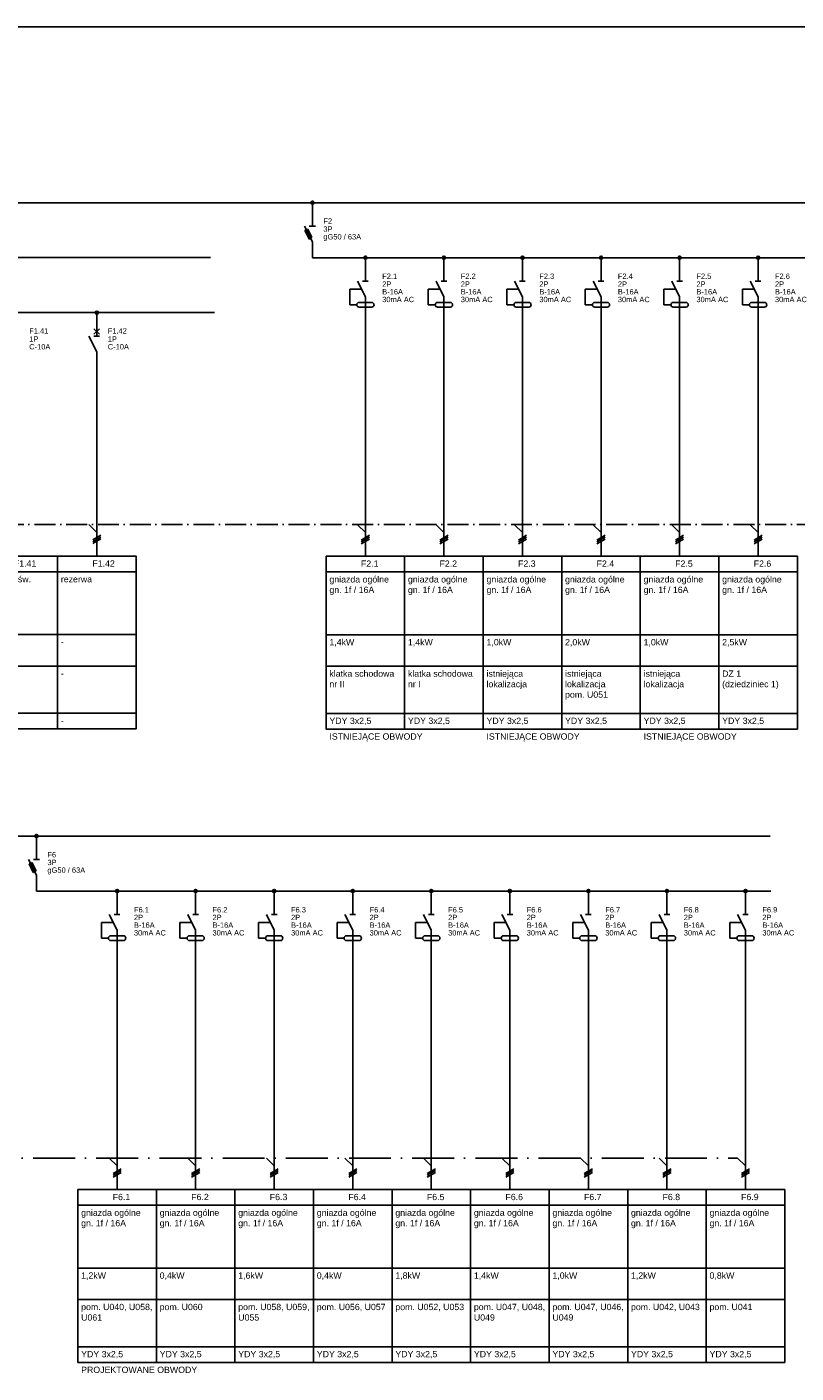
# Model space of a CAD drawing. Header units: centimetres. Extents: x -4250 to -484, y 169 to 6592.
# Tile 43 of 178: x -1605 to -1384, y 2405 to 2791. Entities that reach past the tile are written whole.
import ezdxf

# ---------------------------------------------------------------- set-up
doc = ezdxf.new("R2010")
doc.units = ezdxf.units.CM
doc.linetypes.add('ACAD_ISO10W100', pattern=[18, 12, -3, 0, -3])
doc.layers.add('1', color=7, linetype='Continuous')
doc.styles.add('ARIAL', font='arial.ttf')

msp = doc.modelspace()

# ---------------------------------------------------------------- linework, layer by layer
for p, q in [((-2707.9374, 2790.5794), (-1101.951, 2790.5794)), ((-1578.9289, 2457.5975), (-1578.9289, 2527.3565)), ((-1556.4289, 2457.5975), (-1556.4289, 2527.3565)), ((-1533.9289, 2457.5975), (-1533.9289, 2527.3565)), ((-1511.4289, 2457.5975), (-1511.4289, 2527.3565)), ((-1488.9289, 2457.5975), (-1488.9289, 2527.3565)), ((-1466.4289, 2457.5975), (-1466.4289, 2527.3565)), ((-1443.9289, 2457.5975), (-1443.9289, 2527.3565)), ((-1421.4289, 2457.5975), (-1421.4289, 2527.3565)), ((-1398.9289, 2457.5975), (-1398.9289, 2527.3565))]:
    msp.add_line(p, q)
at = {"linetype": 'ACAD_ISO10W100'}
msp.add_line((-2652.7821, 2466.6065), (-1401.1789, 2466.6065), dxfattribs=at)
at = {"linetype": 'ACAD_ISO10W100', "ltscale": 0.5}
msp.add_lwpolyline([(-2639.9929, 2648.0376), (-1110.951, 2648.0376)], dxfattribs=at)
at = {"color": 1}
for points in [[(-1618.4929, 2639.0286), (-1595.9929, 2639.0286), (-1595.9929, 2634.5286), (-1618.4929, 2634.5286), (-1618.4929, 2639.0286)], [(-1595.9929, 2639.0286), (-1573.4929, 2639.0286), (-1573.4929, 2634.5286), (-1595.9929, 2634.5286), (-1595.9929, 2639.0286)], [(-1618.4929, 2634.5286), (-1595.9929, 2634.5286), (-1595.9929, 2616.5286), (-1618.4929, 2616.5286), (-1618.4929, 2634.5286)], [(-1595.9929, 2634.5286), (-1573.4929, 2634.5286), (-1573.4929, 2616.5286), (-1595.9929, 2616.5286), (-1595.9929, 2634.5286)], [(-1618.4929, 2616.5286), (-1595.9929, 2616.5286), (-1595.9929, 2607.5286), (-1618.4929, 2607.5286), (-1618.4929, 2616.5286)], [(-1595.9929, 2616.5286), (-1573.4929, 2616.5286), (-1573.4929, 2607.5286), (-1595.9929, 2607.5286), (-1595.9929, 2616.5286)], [(-1618.4929, 2607.5286), (-1595.9929, 2607.5286), (-1595.9929, 2594.0286), (-1618.4929, 2594.0286), (-1618.4929, 2607.5286)], [(-1595.9929, 2607.5286), (-1573.4929, 2607.5286), (-1573.4929, 2594.0286), (-1595.9929, 2594.0286), (-1595.9929, 2607.5286)], [(-1618.4929, 2594.0286), (-1595.9929, 2594.0286), (-1595.9929, 2589.5286), (-1618.4929, 2589.5286), (-1618.4929, 2594.0286)], [(-1595.9929, 2594.0286), (-1573.4929, 2594.0286), (-1573.4929, 2589.5286), (-1595.9929, 2589.5286), (-1595.9929, 2594.0286)], [(-1590.1789, 2457.5975), (-1567.6789, 2457.5975), (-1567.6789, 2453.0975), (-1590.1789, 2453.0975), (-1590.1789, 2457.5975)], [(-1567.6789, 2457.5975), (-1545.1789, 2457.5975), (-1545.1789, 2453.0975), (-1567.6789, 2453.0975), (-1567.6789, 2457.5975)], [(-1545.1789, 2457.5975), (-1522.6789, 2457.5975), (-1522.6789, 2453.0975), (-1545.1789, 2453.0975), (-1545.1789, 2457.5975)], [(-1522.6789, 2457.5975), (-1500.1789, 2457.5975), (-1500.1789, 2453.0975), (-1522.6789, 2453.0975), (-1522.6789, 2457.5975)], [(-1500.1789, 2457.5975), (-1477.6789, 2457.5975), (-1477.6789, 2453.0975), (-1500.1789, 2453.0975), (-1500.1789, 2457.5975)], [(-1477.6789, 2457.5975), (-1455.1789, 2457.5975), (-1455.1789, 2453.0975), (-1477.6789, 2453.0975), (-1477.6789, 2457.5975)], [(-1455.1789, 2457.5975), (-1432.6789, 2457.5975), (-1432.6789, 2453.0975), (-1455.1789, 2453.0975), (-1455.1789, 2457.5975)], [(-1432.6789, 2457.5975), (-1410.1789, 2457.5975), (-1410.1789, 2453.0975), (-1432.6789, 2453.0975), (-1432.6789, 2457.5975)], [(-1410.1789, 2457.5975), (-1387.6789, 2457.5975), (-1387.6789, 2453.0975), (-1410.1789, 2453.0975), (-1410.1789, 2457.5975)], [(-1590.1789, 2453.0975), (-1567.6789, 2453.0975), (-1567.6789, 2435.0975), (-1590.1789, 2435.0975), (-1590.1789, 2453.0975)], [(-1567.6789, 2453.0975), (-1545.1789, 2453.0975), (-1545.1789, 2435.0975), (-1567.6789, 2435.0975), (-1567.6789, 2453.0975)], [(-1545.1789, 2453.0975), (-1522.6789, 2453.0975), (-1522.6789, 2435.0975), (-1545.1789, 2435.0975), (-1545.1789, 2453.0975)], [(-1522.6789, 2453.0975), (-1500.1789, 2453.0975), (-1500.1789, 2435.0975), (-1522.6789, 2435.0975), (-1522.6789, 2453.0975)], [(-1500.1789, 2453.0975), (-1477.6789, 2453.0975), (-1477.6789, 2435.0975), (-1500.1789, 2435.0975), (-1500.1789, 2453.0975)], [(-1477.6789, 2453.0975), (-1455.1789, 2453.0975), (-1455.1789, 2435.0975), (-1477.6789, 2435.0975), (-1477.6789, 2453.0975)], [(-1455.1789, 2453.0975), (-1432.6789, 2453.0975), (-1432.6789, 2435.0975), (-1455.1789, 2435.0975), (-1455.1789, 2453.0975)], [(-1432.6789, 2453.0975), (-1410.1789, 2453.0975), (-1410.1789, 2435.0975), (-1432.6789, 2435.0975), (-1432.6789, 2453.0975)], [(-1410.1789, 2453.0975), (-1387.6789, 2453.0975), (-1387.6789, 2435.0975), (-1410.1789, 2435.0975), (-1410.1789, 2453.0975)], [(-1590.1789, 2435.0975), (-1567.6789, 2435.0975), (-1567.6789, 2426.0975), (-1590.1789, 2426.0975), (-1590.1789, 2435.0975)], [(-1567.6789, 2435.0975), (-1545.1789, 2435.0975), (-1545.1789, 2426.0975), (-1567.6789, 2426.0975), (-1567.6789, 2435.0975)], [(-1545.1789, 2435.0975), (-1522.6789, 2435.0975), (-1522.6789, 2426.0975), (-1545.1789, 2426.0975), (-1545.1789, 2435.0975)], [(-1522.6789, 2435.0975), (-1500.1789, 2435.0975), (-1500.1789, 2426.0975), (-1522.6789, 2426.0975), (-1522.6789, 2435.0975)], [(-1500.1789, 2435.0975), (-1477.6789, 2435.0975), (-1477.6789, 2426.0975), (-1500.1789, 2426.0975), (-1500.1789, 2435.0975)], [(-1477.6789, 2435.0975), (-1455.1789, 2435.0975), (-1455.1789, 2426.0975), (-1477.6789, 2426.0975), (-1477.6789, 2435.0975)], [(-1455.1789, 2435.0975), (-1432.6789, 2435.0975), (-1432.6789, 2426.0975), (-1455.1789, 2426.0975), (-1455.1789, 2435.0975)], [(-1432.6789, 2435.0975), (-1410.1789, 2435.0975), (-1410.1789, 2426.0975), (-1432.6789, 2426.0975), (-1432.6789, 2435.0975)], [(-1410.1789, 2435.0975), (-1387.6789, 2435.0975), (-1387.6789, 2426.0975), (-1410.1789, 2426.0975), (-1410.1789, 2435.0975)], [(-1590.1789, 2426.0975), (-1567.6789, 2426.0975), (-1567.6789, 2412.5975), (-1590.1789, 2412.5975), (-1590.1789, 2426.0975)], [(-1567.6789, 2426.0975), (-1545.1789, 2426.0975), (-1545.1789, 2412.5975), (-1567.6789, 2412.5975), (-1567.6789, 2426.0975)], [(-1545.1789, 2426.0975), (-1522.6789, 2426.0975), (-1522.6789, 2412.5975), (-1545.1789, 2412.5975), (-1545.1789, 2426.0975)], [(-1522.6789, 2426.0975), (-1500.1789, 2426.0975), (-1500.1789, 2412.5975), (-1522.6789, 2412.5975), (-1522.6789, 2426.0975)], [(-1500.1789, 2426.0975), (-1477.6789, 2426.0975), (-1477.6789, 2412.5975), (-1500.1789, 2412.5975), (-1500.1789, 2426.0975)], [(-1477.6789, 2426.0975), (-1455.1789, 2426.0975), (-1455.1789, 2412.5975), (-1477.6789, 2412.5975), (-1477.6789, 2426.0975)], [(-1455.1789, 2426.0975), (-1432.6789, 2426.0975), (-1432.6789, 2412.5975), (-1455.1789, 2412.5975), (-1455.1789, 2426.0975)], [(-1432.6789, 2426.0975), (-1410.1789, 2426.0975), (-1410.1789, 2412.5975), (-1432.6789, 2412.5975), (-1432.6789, 2426.0975)], [(-1410.1789, 2426.0975), (-1387.6789, 2426.0975), (-1387.6789, 2412.5975), (-1410.1789, 2412.5975), (-1410.1789, 2426.0975)], [(-1590.1789, 2412.5975), (-1567.6789, 2412.5975), (-1567.6789, 2408.0975), (-1590.1789, 2408.0975), (-1590.1789, 2412.5975)], [(-1567.6789, 2412.5975), (-1545.1789, 2412.5975), (-1545.1789, 2408.0975), (-1567.6789, 2408.0975), (-1567.6789, 2412.5975)], [(-1545.1789, 2412.5975), (-1522.6789, 2412.5975), (-1522.6789, 2408.0975), (-1545.1789, 2408.0975), (-1545.1789, 2412.5975)], [(-1522.6789, 2412.5975), (-1500.1789, 2412.5975), (-1500.1789, 2408.0975), (-1522.6789, 2408.0975), (-1522.6789, 2412.5975)], [(-1500.1789, 2412.5975), (-1477.6789, 2412.5975), (-1477.6789, 2408.0975), (-1500.1789, 2408.0975), (-1500.1789, 2412.5975)], [(-1477.6789, 2412.5975), (-1455.1789, 2412.5975), (-1455.1789, 2408.0975), (-1477.6789, 2408.0975), (-1477.6789, 2412.5975)], [(-1455.1789, 2412.5975), (-1432.6789, 2412.5975), (-1432.6789, 2408.0975), (-1455.1789, 2408.0975), (-1455.1789, 2412.5975)], [(-1432.6789, 2412.5975), (-1410.1789, 2412.5975), (-1410.1789, 2408.0975), (-1432.6789, 2408.0975), (-1432.6789, 2412.5975)], [(-1410.1789, 2412.5975), (-1387.6789, 2412.5975), (-1387.6789, 2408.0975), (-1410.1789, 2408.0975), (-1410.1789, 2412.5975)]]:
    msp.add_lwpolyline(points, dxfattribs=at)
at = {"color": 4}
for points in [[(-1519.0628, 2638.9828), (-1496.5628, 2638.9828), (-1496.5628, 2634.4828), (-1519.0628, 2634.4828), (-1519.0628, 2638.9828)], [(-1496.5628, 2638.9828), (-1474.0628, 2638.9828), (-1474.0628, 2634.4828), (-1496.5628, 2634.4828), (-1496.5628, 2638.9828)], [(-1474.0628, 2638.9828), (-1451.5628, 2638.9828), (-1451.5628, 2634.4828), (-1474.0628, 2634.4828), (-1474.0628, 2638.9828)], [(-1451.5628, 2638.9828), (-1429.0628, 2638.9828), (-1429.0628, 2634.4828), (-1451.5628, 2634.4828), (-1451.5628, 2638.9828)], [(-1429.0628, 2638.9828), (-1406.5628, 2638.9828), (-1406.5628, 2634.4828), (-1429.0628, 2634.4828), (-1429.0628, 2638.9828)], [(-1406.5628, 2638.9828), (-1384.0628, 2638.9828), (-1384.0628, 2634.4828), (-1406.5628, 2634.4828), (-1406.5628, 2638.9828)], [(-1519.0628, 2634.4828), (-1496.5628, 2634.4828), (-1496.5628, 2616.4828), (-1519.0628, 2616.4828), (-1519.0628, 2634.4828)], [(-1496.5628, 2634.4828), (-1474.0628, 2634.4828), (-1474.0628, 2616.4828), (-1496.5628, 2616.4828), (-1496.5628, 2634.4828)], [(-1474.0628, 2634.4828), (-1451.5628, 2634.4828), (-1451.5628, 2616.4828), (-1474.0628, 2616.4828), (-1474.0628, 2634.4828)], [(-1451.5628, 2634.4828), (-1429.0628, 2634.4828), (-1429.0628, 2616.4828), (-1451.5628, 2616.4828), (-1451.5628, 2634.4828)], [(-1429.0628, 2634.4828), (-1406.5628, 2634.4828), (-1406.5628, 2616.4828), (-1429.0628, 2616.4828), (-1429.0628, 2634.4828)], [(-1406.5628, 2634.4828), (-1384.0628, 2634.4828), (-1384.0628, 2616.4828), (-1406.5628, 2616.4828), (-1406.5628, 2634.4828)], [(-1519.0628, 2616.4828), (-1496.5628, 2616.4828), (-1496.5628, 2607.4828), (-1519.0628, 2607.4828), (-1519.0628, 2616.4828)], [(-1496.5628, 2616.4828), (-1474.0628, 2616.4828), (-1474.0628, 2607.4828), (-1496.5628, 2607.4828), (-1496.5628, 2616.4828)], [(-1474.0628, 2616.4828), (-1451.5628, 2616.4828), (-1451.5628, 2607.4828), (-1474.0628, 2607.4828), (-1474.0628, 2616.4828)], [(-1451.5628, 2616.4828), (-1429.0628, 2616.4828), (-1429.0628, 2607.4828), (-1451.5628, 2607.4828), (-1451.5628, 2616.4828)], [(-1429.0628, 2616.4828), (-1406.5628, 2616.4828), (-1406.5628, 2607.4828), (-1429.0628, 2607.4828), (-1429.0628, 2616.4828)], [(-1406.5628, 2616.4828), (-1384.0628, 2616.4828), (-1384.0628, 2607.4828), (-1406.5628, 2607.4828), (-1406.5628, 2616.4828)], [(-1519.0628, 2607.4828), (-1496.5628, 2607.4828), (-1496.5628, 2593.9828), (-1519.0628, 2593.9828), (-1519.0628, 2607.4828)], [(-1496.5628, 2607.4828), (-1474.0628, 2607.4828), (-1474.0628, 2593.9828), (-1496.5628, 2593.9828), (-1496.5628, 2607.4828)], [(-1474.0628, 2607.4828), (-1451.5628, 2607.4828), (-1451.5628, 2593.9828), (-1474.0628, 2593.9828), (-1474.0628, 2607.4828)], [(-1451.5628, 2607.4828), (-1429.0628, 2607.4828), (-1429.0628, 2593.9828), (-1451.5628, 2593.9828), (-1451.5628, 2607.4828)], [(-1429.0628, 2607.4828), (-1406.5628, 2607.4828), (-1406.5628, 2593.9828), (-1429.0628, 2593.9828), (-1429.0628, 2607.4828)], [(-1406.5628, 2607.4828), (-1384.0628, 2607.4828), (-1384.0628, 2593.9828), (-1406.5628, 2593.9828), (-1406.5628, 2607.4828)], [(-1519.0628, 2593.9828), (-1496.5628, 2593.9828), (-1496.5628, 2589.4828), (-1519.0628, 2589.4828), (-1519.0628, 2593.9828)], [(-1496.5628, 2593.9828), (-1474.0628, 2593.9828), (-1474.0628, 2589.4828), (-1496.5628, 2589.4828), (-1496.5628, 2593.9828)], [(-1474.0628, 2593.9828), (-1451.5628, 2593.9828), (-1451.5628, 2589.4828), (-1474.0628, 2589.4828), (-1474.0628, 2593.9828)], [(-1451.5628, 2593.9828), (-1429.0628, 2593.9828), (-1429.0628, 2589.4828), (-1451.5628, 2589.4828), (-1451.5628, 2593.9828)], [(-1429.0628, 2593.9828), (-1406.5628, 2593.9828), (-1406.5628, 2589.4828), (-1429.0628, 2589.4828), (-1429.0628, 2593.9828)], [(-1406.5628, 2593.9828), (-1384.0628, 2593.9828), (-1384.0628, 2589.4828), (-1406.5628, 2589.4828), (-1406.5628, 2593.9828)]]:
    msp.add_lwpolyline(points, dxfattribs=at)
at = {"layer": '1'}
for p, q in [((-2642.2429, 2740.2418), (-1110.951, 2740.2418)), ((-2581.688, 2724.5376), (-1552.218, 2724.5376)), ((-1522.9874, 2724.4918), (-1192.1003, 2724.4918)), ((-1674.7429, 2708.751), (-1550.9894, 2708.751)), ((-1507.8128, 2708.7418), (-1507.8128, 2638.9828)), ((-1485.3128, 2708.7418), (-1485.3128, 2638.9828)), ((-1462.8128, 2708.7418), (-1462.8128, 2638.9828)), ((-1440.3128, 2708.7418), (-1440.3128, 2638.9828)), ((-1417.8128, 2708.7418), (-1417.8128, 2638.9828)), ((-1395.3128, 2708.7418), (-1395.3128, 2638.9828)), ((-1584.7429, 2693.0003), (-1584.7429, 2639.0286)), ((-1586.9929, 2648.0376), (-1584.7429, 2645.7876)), ((-1585.9129, 2643.6726), (-1583.5729, 2645.0226)), ((-1510.0628, 2647.9918), (-1507.8128, 2645.7418)), ((-1508.9828, 2643.6268), (-1506.6428, 2644.9768)), ((-1487.5628, 2647.9918), (-1485.3128, 2645.7418)), ((-1486.4828, 2643.6268), (-1484.1428, 2644.9768)), ((-1465.0628, 2647.9918), (-1462.8128, 2645.7418)), ((-1463.9828, 2643.6268), (-1461.6428, 2644.9768)), ((-1442.5628, 2647.9918), (-1440.3128, 2645.7418)), ((-1441.4828, 2643.6268), (-1439.1428, 2644.9768)), ((-1420.0628, 2647.9918), (-1417.8128, 2645.7418)), ((-1418.9828, 2643.6268), (-1416.6428, 2644.9768)), ((-1397.5628, 2647.9918), (-1395.3128, 2645.7418)), ((-1396.4828, 2643.6268), (-1394.1428, 2644.9768)), ((-1585.9129, 2643.1326), (-1583.5729, 2644.4826)), ((-1585.9129, 2642.5926), (-1583.5729, 2643.9426)), ((-1508.9828, 2643.0868), (-1506.6428, 2644.4368)), ((-1508.9828, 2642.5468), (-1506.6428, 2643.8968)), ((-1486.4828, 2643.0868), (-1484.1428, 2644.4368)), ((-1486.4828, 2642.5468), (-1484.1428, 2643.8968)), ((-1463.9828, 2643.0868), (-1461.6428, 2644.4368)), ((-1463.9828, 2642.5468), (-1461.6428, 2643.8968)), ((-1441.4828, 2643.0868), (-1439.1428, 2644.4368)), ((-1441.4828, 2642.5468), (-1439.1428, 2643.8968)), ((-1418.9828, 2643.0868), (-1416.6428, 2644.4368)), ((-1418.9828, 2642.5468), (-1416.6428, 2643.8968)), ((-1396.4828, 2643.0868), (-1394.1428, 2644.4368)), ((-1396.4828, 2642.5468), (-1394.1428, 2643.8968)), ((-2652.7799, 2558.8557), (-1391.828, 2558.8557)), ((-1602.0257, 2543.1065), (-1391.6432, 2543.1065)), ((-1581.1789, 2466.6065), (-1578.9289, 2464.3565)), ((-1580.0989, 2462.2415), (-1577.7589, 2463.5915)), ((-1558.6789, 2466.6065), (-1556.4289, 2464.3565)), ((-1557.5989, 2462.2415), (-1555.2589, 2463.5915)), ((-1536.1789, 2466.6065), (-1533.9289, 2464.3565)), ((-1535.0989, 2462.2415), (-1532.7589, 2463.5915)), ((-1513.6789, 2466.6065), (-1511.4289, 2464.3565)), ((-1512.5989, 2462.2415), (-1510.2589, 2463.5915)), ((-1491.1789, 2466.6065), (-1488.9289, 2464.3565)), ((-1490.0989, 2462.2415), (-1487.7589, 2463.5915)), ((-1468.6789, 2466.6065), (-1466.4289, 2464.3565)), ((-1467.5989, 2462.2415), (-1465.2589, 2463.5915)), ((-1446.1789, 2466.6065), (-1443.9289, 2464.3565)), ((-1445.0989, 2462.2415), (-1442.7589, 2463.5915)), ((-1423.6789, 2466.6065), (-1421.4289, 2464.3565)), ((-1422.5989, 2462.2415), (-1420.2589, 2463.5915)), ((-1401.1789, 2466.6065), (-1398.9289, 2464.3565)), ((-1400.0989, 2462.2415), (-1397.7589, 2463.5915)), ((-1580.0989, 2461.7015), (-1577.7589, 2463.0515)), ((-1580.0989, 2461.1615), (-1577.7589, 2462.5115)), ((-1557.5989, 2461.7015), (-1555.2589, 2463.0515)), ((-1557.5989, 2461.1615), (-1555.2589, 2462.5115)), ((-1535.0989, 2461.7015), (-1532.7589, 2463.0515)), ((-1535.0989, 2461.1615), (-1532.7589, 2462.5115)), ((-1512.5989, 2461.7015), (-1510.2589, 2463.0515)), ((-1512.5989, 2461.1615), (-1510.2589, 2462.5115)), ((-1490.0989, 2461.7015), (-1487.7589, 2463.0515)), ((-1490.0989, 2461.1615), (-1487.7589, 2462.5115)), ((-1467.5989, 2461.7015), (-1465.2589, 2463.0515)), ((-1467.5989, 2461.1615), (-1465.2589, 2462.5115)), ((-1445.0989, 2461.7015), (-1442.7589, 2463.0515)), ((-1445.0989, 2461.1615), (-1442.7589, 2462.5115)), ((-1422.5989, 2461.7015), (-1420.2589, 2463.0515)), ((-1422.5989, 2461.1615), (-1420.2589, 2462.5115)), ((-1400.0989, 2461.7015), (-1397.7589, 2463.0515)), ((-1400.0989, 2461.1615), (-1397.7589, 2462.5115))]:
    msp.add_line(p, q, dxfattribs=at)
at = {"layer": '1', "color": 1}
for p, q in [((-1522.9874, 2740.2418), (-1522.9874, 2737.9468)), ((-1522.9874, 2737.9918), (-1522.9874, 2733.4918)), ((-1522.9874, 2728.9918), (-1525.2374, 2733.4918)), ((-1522.0874, 2733.4918), (-1523.8874, 2733.4918)), ((-1525.1114, 2732.2408), (-1524.3104, 2732.6458)), ((-1523.9054, 2729.8288), (-1525.1114, 2732.2408)), ((-1523.1044, 2730.2338), (-1524.3104, 2732.6458)), ((-1523.9054, 2729.8288), (-1523.1044, 2730.2338)), ((-1522.9874, 2728.9918), (-1522.9874, 2724.4918)), ((-1602.0257, 2558.8557), (-1602.0257, 2556.5607)), ((-1602.0257, 2556.6057), (-1602.0257, 2552.1057)), ((-1602.0257, 2547.6057), (-1604.2757, 2552.1057)), ((-1604.1497, 2550.8547), (-1603.3487, 2551.2597)), ((-1602.9437, 2548.4427), (-1604.1497, 2550.8547)), ((-1602.1427, 2548.8477), (-1603.3487, 2551.2597)), ((-1602.9437, 2548.4427), (-1602.1427, 2548.8477)), ((-1601.1257, 2552.1057), (-1602.9257, 2552.1057)), ((-1602.0257, 2547.6057), (-1602.0257, 2543.1065))]:
    msp.add_line(p, q, dxfattribs=at)
at = {"layer": '1', "color": 3}
for p, q in [((-1507.8128, 2724.4918), (-1507.8128, 2722.1968)), ((-1507.8128, 2724.4918), (-1507.8128, 2722.1968)), ((-1507.8128, 2722.2418), (-1507.8128, 2717.7418)), ((-1485.3128, 2724.4918), (-1485.3128, 2722.1968)), ((-1485.3128, 2724.4918), (-1485.3128, 2722.1968)), ((-1485.3128, 2722.2418), (-1485.3128, 2717.7418)), ((-1462.8128, 2724.4918), (-1462.8128, 2722.1968)), ((-1462.8128, 2724.4918), (-1462.8128, 2722.1968)), ((-1462.8128, 2722.2418), (-1462.8128, 2717.7418)), ((-1440.3128, 2724.4918), (-1440.3128, 2722.1968)), ((-1440.3128, 2724.4918), (-1440.3128, 2722.1968)), ((-1440.3128, 2722.2418), (-1440.3128, 2717.7418)), ((-1417.8128, 2724.4918), (-1417.8128, 2722.1968)), ((-1417.8128, 2724.4918), (-1417.8128, 2722.1968)), ((-1417.8128, 2722.2418), (-1417.8128, 2717.7418)), ((-1395.3128, 2724.4918), (-1395.3128, 2722.1968)), ((-1395.3128, 2724.4918), (-1395.3128, 2722.1968)), ((-1395.3128, 2722.2418), (-1395.3128, 2717.7418)), ((-1508.9378, 2715.4918), (-1512.3128, 2715.4918)), ((-1512.3128, 2715.4918), (-1512.3128, 2710.9918)), ((-1507.8128, 2713.2418), (-1510.0628, 2717.7418)), ((-1508.6228, 2717.7418), (-1507.0028, 2717.7418)), ((-1489.8128, 2715.4918), (-1489.8128, 2710.9918)), ((-1486.4378, 2715.4918), (-1489.8128, 2715.4918)), ((-1485.3128, 2713.2418), (-1487.5628, 2717.7418)), ((-1486.1228, 2717.7418), (-1484.5028, 2717.7418)), ((-1467.3128, 2715.4918), (-1467.3128, 2710.9918)), ((-1463.9378, 2715.4918), (-1467.3128, 2715.4918)), ((-1462.8128, 2713.2418), (-1465.0628, 2717.7418)), ((-1463.6228, 2717.7418), (-1462.0028, 2717.7418)), ((-1441.4378, 2715.4918), (-1444.8128, 2715.4918)), ((-1444.8128, 2715.4918), (-1444.8128, 2710.9918)), ((-1440.3128, 2713.2418), (-1442.5628, 2717.7418)), ((-1441.1228, 2717.7418), (-1439.5028, 2717.7418)), ((-1418.9378, 2715.4918), (-1422.3128, 2715.4918)), ((-1422.3128, 2715.4918), (-1422.3128, 2710.9918)), ((-1417.8128, 2713.2418), (-1420.0628, 2717.7418)), ((-1418.6228, 2717.7418), (-1417.0028, 2717.7418)), ((-1399.8128, 2715.4918), (-1399.8128, 2710.9918)), ((-1396.4378, 2715.4918), (-1399.8128, 2715.4918)), ((-1395.3128, 2713.2418), (-1397.5628, 2717.7418)), ((-1396.1228, 2717.7418), (-1394.5028, 2717.7418)), ((-1512.3128, 2710.9918), (-1510.2878, 2710.9918)), ((-1506.0128, 2711.6668), (-1509.6128, 2711.6668)), ((-1509.6128, 2710.3168), (-1506.0128, 2710.3168)), ((-1507.8128, 2713.2418), (-1507.8128, 2708.7418)), ((-1489.8128, 2710.9918), (-1487.7878, 2710.9918)), ((-1483.5128, 2711.6668), (-1487.1128, 2711.6668)), ((-1487.1128, 2710.3168), (-1483.5128, 2710.3168)), ((-1485.3128, 2713.2418), (-1485.3128, 2708.7418)), ((-1467.3128, 2710.9918), (-1465.2878, 2710.9918)), ((-1461.0128, 2711.6668), (-1464.6128, 2711.6668)), ((-1464.6128, 2710.3168), (-1461.0128, 2710.3168)), ((-1462.8128, 2713.2418), (-1462.8128, 2708.7418)), ((-1444.8128, 2710.9918), (-1442.7878, 2710.9918)), ((-1438.5128, 2711.6668), (-1442.1128, 2711.6668)), ((-1442.1128, 2710.3168), (-1438.5128, 2710.3168)), ((-1440.3128, 2713.2418), (-1440.3128, 2708.7418)), ((-1422.3128, 2710.9918), (-1420.2878, 2710.9918)), ((-1416.0128, 2711.6668), (-1419.6128, 2711.6668)), ((-1419.6128, 2710.3168), (-1416.0128, 2710.3168)), ((-1417.8128, 2713.2418), (-1417.8128, 2708.7418)), ((-1399.8128, 2710.9918), (-1397.7878, 2710.9918)), ((-1393.5128, 2711.6668), (-1397.1128, 2711.6668)), ((-1397.1128, 2710.3168), (-1393.5128, 2710.3168)), ((-1395.3128, 2713.2418), (-1395.3128, 2708.7418)), ((-1584.7429, 2708.7503), (-1584.7429, 2706.4553)), ((-1584.7429, 2706.5003), (-1584.7429, 2702.0003)), ((-1583.9329, 2702.5403), (-1585.5529, 2704.1603)), ((-1585.5529, 2702.5403), (-1583.9329, 2704.1603)), ((-1584.7429, 2697.5003), (-1586.9929, 2702.0003)), ((-1583.9329, 2702.0003), (-1585.5529, 2702.0003)), ((-1584.7429, 2697.5003), (-1584.7429, 2693.0003)), ((-1578.9289, 2543.1065), (-1578.9289, 2540.8115)), ((-1578.9289, 2543.1065), (-1578.9289, 2540.8115)), ((-1578.9289, 2540.8565), (-1578.9289, 2536.3565)), ((-1556.4289, 2543.1065), (-1556.4289, 2540.8115)), ((-1556.4289, 2543.1065), (-1556.4289, 2540.8115)), ((-1556.4289, 2540.8565), (-1556.4289, 2536.3565)), ((-1533.9289, 2543.1065), (-1533.9289, 2540.8115)), ((-1533.9289, 2543.1065), (-1533.9289, 2540.8115)), ((-1533.9289, 2540.8565), (-1533.9289, 2536.3565)), ((-1511.4289, 2543.1065), (-1511.4289, 2540.8115)), ((-1511.4289, 2543.1065), (-1511.4289, 2540.8115)), ((-1511.4289, 2540.8565), (-1511.4289, 2536.3565)), ((-1488.9289, 2543.1065), (-1488.9289, 2540.8115)), ((-1488.9289, 2543.1065), (-1488.9289, 2540.8115)), ((-1488.9289, 2540.8565), (-1488.9289, 2536.3565)), ((-1466.4289, 2543.1065), (-1466.4289, 2540.8115)), ((-1466.4289, 2543.1065), (-1466.4289, 2540.8115)), ((-1466.4289, 2540.8565), (-1466.4289, 2536.3565)), ((-1443.9289, 2543.1065), (-1443.9289, 2540.8115)), ((-1443.9289, 2543.1065), (-1443.9289, 2540.8115)), ((-1443.9289, 2540.8565), (-1443.9289, 2536.3565)), ((-1421.4289, 2543.1065), (-1421.4289, 2540.8115)), ((-1421.4289, 2543.1065), (-1421.4289, 2540.8115)), ((-1421.4289, 2540.8565), (-1421.4289, 2536.3565)), ((-1398.9289, 2543.1065), (-1398.9289, 2540.8115)), ((-1398.9289, 2543.1065), (-1398.9289, 2540.8115)), ((-1398.9289, 2540.8565), (-1398.9289, 2536.3565)), ((-1580.0539, 2534.1065), (-1583.4289, 2534.1065)), ((-1583.4289, 2534.1065), (-1583.4289, 2529.6065)), ((-1578.9289, 2531.8565), (-1581.1789, 2536.3565)), ((-1579.7389, 2536.3565), (-1578.1189, 2536.3565)), ((-1557.5539, 2534.1065), (-1560.9289, 2534.1065)), ((-1560.9289, 2534.1065), (-1560.9289, 2529.6065)), ((-1556.4289, 2531.8565), (-1558.6789, 2536.3565)), ((-1557.2389, 2536.3565), (-1555.6189, 2536.3565)), ((-1538.4289, 2534.1065), (-1538.4289, 2529.6065)), ((-1535.0539, 2534.1065), (-1538.4289, 2534.1065)), ((-1533.9289, 2531.8565), (-1536.1789, 2536.3565)), ((-1534.7389, 2536.3565), (-1533.1189, 2536.3565)), ((-1512.5539, 2534.1065), (-1515.9289, 2534.1065)), ((-1515.9289, 2534.1065), (-1515.9289, 2529.6065)), ((-1511.4289, 2531.8565), (-1513.6789, 2536.3565)), ((-1512.2389, 2536.3565), (-1510.6189, 2536.3565)), ((-1493.4289, 2534.1065), (-1493.4289, 2529.6065)), ((-1490.0539, 2534.1065), (-1493.4289, 2534.1065)), ((-1488.9289, 2531.8565), (-1491.1789, 2536.3565)), ((-1489.7389, 2536.3565), (-1488.1189, 2536.3565)), ((-1470.9289, 2534.1065), (-1470.9289, 2529.6065)), ((-1467.5539, 2534.1065), (-1470.9289, 2534.1065)), ((-1466.4289, 2531.8565), (-1468.6789, 2536.3565)), ((-1467.2389, 2536.3565), (-1465.6189, 2536.3565)), ((-1445.0539, 2534.1065), (-1448.4289, 2534.1065)), ((-1448.4289, 2534.1065), (-1448.4289, 2529.6065)), ((-1443.9289, 2531.8565), (-1446.1789, 2536.3565)), ((-1444.7389, 2536.3565), (-1443.1189, 2536.3565)), ((-1425.9289, 2534.1065), (-1425.9289, 2529.6065)), ((-1422.5539, 2534.1065), (-1425.9289, 2534.1065)), ((-1421.4289, 2531.8565), (-1423.6789, 2536.3565)), ((-1422.2389, 2536.3565), (-1420.6189, 2536.3565)), ((-1400.0539, 2534.1065), (-1403.4289, 2534.1065)), ((-1403.4289, 2534.1065), (-1403.4289, 2529.6065)), ((-1398.9289, 2531.8565), (-1401.1789, 2536.3565)), ((-1399.7389, 2536.3565), (-1398.1189, 2536.3565)), ((-1583.4289, 2529.6065), (-1581.4039, 2529.6065)), ((-1577.1289, 2530.2815), (-1580.7289, 2530.2815)), ((-1578.9289, 2531.8565), (-1578.9289, 2527.3565)), ((-1560.9289, 2529.6065), (-1558.9039, 2529.6065)), ((-1554.6289, 2530.2815), (-1558.2289, 2530.2815)), ((-1556.4289, 2531.8565), (-1556.4289, 2527.3565)), ((-1538.4289, 2529.6065), (-1536.4039, 2529.6065)), ((-1532.1289, 2530.2815), (-1535.7289, 2530.2815)), ((-1533.9289, 2531.8565), (-1533.9289, 2527.3565)), ((-1515.9289, 2529.6065), (-1513.9039, 2529.6065)), ((-1509.6289, 2530.2815), (-1513.2289, 2530.2815)), ((-1511.4289, 2531.8565), (-1511.4289, 2527.3565)), ((-1493.4289, 2529.6065), (-1491.4039, 2529.6065)), ((-1487.1289, 2530.2815), (-1490.7289, 2530.2815)), ((-1488.9289, 2531.8565), (-1488.9289, 2527.3565)), ((-1470.9289, 2529.6065), (-1468.9039, 2529.6065)), ((-1464.6289, 2530.2815), (-1468.2289, 2530.2815)), ((-1466.4289, 2531.8565), (-1466.4289, 2527.3565)), ((-1448.4289, 2529.6065), (-1446.4039, 2529.6065)), ((-1442.1289, 2530.2815), (-1445.7289, 2530.2815)), ((-1443.9289, 2531.8565), (-1443.9289, 2527.3565)), ((-1425.9289, 2529.6065), (-1423.9039, 2529.6065)), ((-1419.6289, 2530.2815), (-1423.2289, 2530.2815)), ((-1421.4289, 2531.8565), (-1421.4289, 2527.3565)), ((-1403.4289, 2529.6065), (-1401.4039, 2529.6065)), ((-1397.1289, 2530.2815), (-1400.7289, 2530.2815)), ((-1398.9289, 2531.8565), (-1398.9289, 2527.3565)), ((-1580.7289, 2528.9315), (-1577.1289, 2528.9315)), ((-1558.2289, 2528.9315), (-1554.6289, 2528.9315)), ((-1535.7289, 2528.9315), (-1532.1289, 2528.9315)), ((-1513.2289, 2528.9315), (-1509.6289, 2528.9315)), ((-1490.7289, 2528.9315), (-1487.1289, 2528.9315)), ((-1468.2289, 2528.9315), (-1464.6289, 2528.9315)), ((-1445.7289, 2528.9315), (-1442.1289, 2528.9315)), ((-1423.2289, 2528.9315), (-1419.6289, 2528.9315)), ((-1400.7289, 2528.9315), (-1397.1289, 2528.9315))]:
    msp.add_line(p, q, dxfattribs=at)
for centre, start, end in [((-1509.6128, 2710.9918), 90, 270), ((-1506.0128, 2710.9918), 270, 90), ((-1487.1128, 2710.9918), 90, 270), ((-1483.5128, 2710.9918), 270, 90), ((-1464.6128, 2710.9918), 90, 270), ((-1461.0128, 2710.9918), 270, 90), ((-1442.1128, 2710.9918), 90, 270), ((-1438.5128, 2710.9918), 270, 90), ((-1419.6128, 2710.9918), 90, 270), ((-1416.0128, 2710.9918), 270, 90), ((-1397.1128, 2710.9918), 90, 270), ((-1393.5128, 2710.9918), 270, 90), ((-1580.7289, 2529.6065), 90, 270), ((-1577.1289, 2529.6065), 270, 90), ((-1558.2289, 2529.6065), 90, 270), ((-1554.6289, 2529.6065), 270, 90), ((-1535.7289, 2529.6065), 90, 270), ((-1532.1289, 2529.6065), 270, 90), ((-1513.2289, 2529.6065), 90, 270), ((-1509.6289, 2529.6065), 270, 90), ((-1490.7289, 2529.6065), 90, 270), ((-1487.1289, 2529.6065), 270, 90), ((-1468.2289, 2529.6065), 90, 270), ((-1464.6289, 2529.6065), 270, 90), ((-1445.7289, 2529.6065), 90, 270), ((-1442.1289, 2529.6065), 270, 90), ((-1423.2289, 2529.6065), 90, 270), ((-1419.6289, 2529.6065), 270, 90), ((-1400.7289, 2529.6065), 90, 270), ((-1397.1289, 2529.6065), 270, 90)]:
    msp.add_arc(centre, 0.675, start, end, dxfattribs=at)
at = {"layer": 'Defpoints', "color": 1, "linetype": 'Continuous'}
for centre in [(-1522.9874, 2740.2418), (-1602.0257, 2558.8557)]:
    msp.add_circle(centre, 0.45, dxfattribs=at)
at = {"layer": 'Defpoints', "color": 3, "linetype": 'Continuous'}
for centre in [(-1507.8128, 2724.4918), (-1485.3128, 2724.4918), (-1462.8128, 2724.4918), (-1440.3128, 2724.4918), (-1417.8128, 2724.4918), (-1395.3128, 2724.4918), (-1584.7429, 2708.7503), (-1578.9289, 2543.1065), (-1556.4289, 2543.1065), (-1533.9289, 2543.1065), (-1511.4289, 2543.1065), (-1488.9289, 2543.1065), (-1466.4289, 2543.1065), (-1443.9289, 2543.1065), (-1421.4289, 2543.1065), (-1398.9289, 2543.1065)]:
    msp.add_circle(centre, 0.45, dxfattribs=at)

# ---------------------------------------------------------------- texts
at = {"color": 1, "style": 'ARIAL'}
for s, p in [('F1.41', (-1608.5119, 2636.0136)), ('F1.42', (-1586.0119, 2636.0136)), ('F6.1', (-1580.1979, 2454.5825)), ('F6.2', (-1557.6979, 2454.5825)), ('F6.3', (-1535.1979, 2454.5825)), ('F6.4', (-1512.6979, 2454.5825)), ('F6.5', (-1490.1979, 2454.5825)), ('F6.6', (-1467.6979, 2454.5825)), ('F6.7', (-1445.1979, 2454.5825)), ('F6.8', (-1422.6979, 2454.5825)), ('F6.9', (-1400.1979, 2454.5825))]:
    msp.add_text(s, height=1.8, dxfattribs=at).set_placement(p)
at = {"color": 4, "style": 'ARIAL'}
for s, p in [('F2.1', (-1509.0818, 2635.9678)), ('F2.2', (-1486.5818, 2635.9678)), ('F2.3', (-1464.0818, 2635.9678)), ('F2.4', (-1441.5818, 2635.9678)), ('F2.5', (-1419.0818, 2635.9678)), ('F2.6', (-1396.5818, 2635.9678))]:
    msp.add_text(s, height=1.8, dxfattribs=at).set_placement(p)
at = {"color": 1, "linetype": 'Continuous', "char_height": 1.8, "attachment_point": 1, "style": 'ARIAL'}
for s, insert, width in [('\\fArial|b0|i0|c238|p34;oprawy ośw.', (-1617.5479, 2633.3136), 27.81648), ('{\\fArial|b0|i0|c238|p34;rezerwa}', (-1595.0479, 2633.3136), 27.81648), ('{\\fArial|b0|i0|c238|p34;-}', (-1595.0479, 2615.3136), 27.81648), ('{\\fArial|b0|i0|c238|p34;-}', (-1595.0479, 2606.3136), 27.81648), ('{\\fArial|b0|i0|c238|p34;-}', (-1595.0479, 2592.8136), 27.81648), ('{\\fArial|b0|i0|c238|p34;gniazda ogólne\\Pgn. 1f / 16A}', (-1589.2339, 2451.8825), 27.81648), ('{\\fArial|b0|i0|c238|p34;gniazda ogólne\\Pgn. 1f / 16A}', (-1566.7339, 2451.8825), 27.81648), ('{\\fArial|b0|i0|c238|p34;gniazda ogólne\\Pgn. 1f / 16A}', (-1544.2339, 2451.8825), 27.81648), ('{\\fArial|b0|i0|c238|p34;gniazda ogólne\\Pgn. 1f / 16A}', (-1521.7339, 2451.8825), 27.81648), ('{\\fArial|b0|i0|c238|p34;gniazda ogólne\\Pgn. 1f / 16A}', (-1499.2339, 2451.8825), 27.81648), ('{\\fArial|b0|i0|c238|p34;gniazda ogólne\\Pgn. 1f / 16A}', (-1476.7339, 2451.8825), 27.81648), ('{\\fArial|b0|i0|c238|p34;gniazda ogólne\\Pgn. 1f / 16A}', (-1454.2339, 2451.8825), 27.81648), ('{\\fArial|b0|i0|c238|p34;gniazda ogólne\\Pgn. 1f / 16A}', (-1431.7339, 2451.8825), 27.81648), ('{\\fArial|b0|i0|c238|p34;gniazda ogólne\\Pgn. 1f / 16A}', (-1409.2339, 2451.8825), 27.81648), ('\\fArial|b0|i0|c238|p34;1,2kW', (-1589.2339, 2433.8825), 27.81648), ('\\fArial|b0|i0|c238|p34;0,4kW', (-1566.7339, 2433.8825), 27.81648), ('\\fArial|b0|i0|c238|p34;1,6kW', (-1544.2339, 2433.8825), 27.81648), ('\\fArial|b0|i0|c238|p34;0,4kW', (-1521.7339, 2433.8825), 27.81648), ('\\fArial|b0|i0|c238|p34;1,8kW', (-1499.2339, 2433.8825), 27.81648), ('\\fArial|b0|i0|c238|p34;1,4kW', (-1476.7339, 2433.8825), 27.81648), ('\\fArial|b0|i0|c238|p34;1,0kW', (-1454.2339, 2433.8825), 27.81648), ('\\fArial|b0|i0|c238|p34;1,2kW', (-1431.7339, 2433.8825), 27.81648), ('\\fArial|b0|i0|c238|p34;0,8kW', (-1409.2339, 2433.8825), 27.81648), ('\\fArial|b0|i0|c238|p34;pom. U040, U058, U061', (-1589.2339, 2424.8825), 21.555), ('\\fArial|b0|i0|c238|p34;pom. U060', (-1566.7339, 2424.8825), 21.555), ('\\fArial|b0|i0|c238|p34;pom. U058, U059,\\PU055', (-1544.2339, 2424.8825), 21.555), ('\\fArial|b0|i0|c238|p34;pom. U056, U057', (-1521.7339, 2424.8825), 21.555), ('\\fArial|b0|i0|c238|p34;pom. U052, U053', (-1499.2339, 2424.8825), 21.555), ('\\fArial|b0|i0|c238|p34;pom. U047, U048,\\PU049', (-1476.7339, 2424.8825), 21.555), ('\\fArial|b0|i0|c238|p34;pom. U047, U046,\\PU049', (-1454.2339, 2424.8825), 21.555), ('\\fArial|b0|i0|c238|p34;pom. U042, U043', (-1431.7339, 2424.8825), 21.555), ('\\fArial|b0|i0|c238|p34;pom. U041', (-1409.2339, 2424.8825), 21.555), ('{\\fArial|b0|i0|c238|p34;YDY 3x2,5}', (-1589.2339, 2411.3825), 27.81648), ('{\\fArial|b0|i0|c238|p34;YDY 3x2,5}', (-1566.7339, 2411.3825), 27.81648), ('{\\fArial|b0|i0|c238|p34;YDY 3x2,5}', (-1544.2339, 2411.3825), 27.81648), ('{\\fArial|b0|i0|c238|p34;YDY 3x2,5}', (-1521.7339, 2411.3825), 27.81648), ('{\\fArial|b0|i0|c238|p34;YDY 3x2,5}', (-1499.2339, 2411.3825), 27.81648), ('{\\fArial|b0|i0|c238|p34;YDY 3x2,5}', (-1476.7339, 2411.3825), 27.81648), ('{\\fArial|b0|i0|c238|p34;YDY 3x2,5}', (-1454.2339, 2411.3825), 27.81648), ('{\\fArial|b0|i0|c238|p34;YDY 3x2,5}', (-1431.7339, 2411.3825), 27.81648), ('{\\fArial|b0|i0|c238|p34;YDY 3x2,5}', (-1409.2339, 2411.3825), 27.81648), ('PROJEKTOWANE OBWODY', (-1589.2339, 2406.8825), 48.376992)]:
    msp.add_mtext(s, dxfattribs=dict(at, insert=insert, width=width))
at = {"color": 4, "linetype": 'Continuous', "char_height": 1.8, "attachment_point": 1, "style": 'ARIAL'}
for s, insert, width in [('{\\fArial|b0|i0|c238|p34;gniazda ogólne\\Pgn. 1f / 16A}', (-1518.1178, 2633.2678), 27.81648), ('{\\fArial|b0|i0|c238|p34;gniazda ogólne\\Pgn. 1f / 16A}', (-1495.6178, 2633.2678), 27.81648), ('{\\fArial|b0|i0|c238|p34;gniazda ogólne\\Pgn. 1f / 16A}', (-1473.1178, 2633.2678), 27.81648), ('{\\fArial|b0|i0|c238|p34;gniazda ogólne\\Pgn. 1f / 16A}', (-1450.6178, 2633.2678), 27.81648), ('{\\fArial|b0|i0|c238|p34;gniazda ogólne\\Pgn. 1f / 16A}', (-1428.1178, 2633.2678), 27.81648), ('{\\fArial|b0|i0|c238|p34;gniazda ogólne\\Pgn. 1f / 16A}', (-1405.6178, 2633.2678), 27.81648), ('\\fArial|b0|i0|c238|p34;1,4kW', (-1518.1178, 2615.2678), 27.81648), ('\\fArial|b0|i0|c238|p34;1,4kW', (-1495.6178, 2615.2678), 27.81648), ('\\fArial|b0|i0|c238|p34;1,0kW', (-1473.1178, 2615.2678), 27.81648), ('\\fArial|b0|i0|c238|p34;2,0kW', (-1450.6178, 2615.2678), 27.81648), ('\\fArial|b0|i0|c238|p34;1,0kW', (-1428.1178, 2615.2678), 27.81648), ('{\\fArial|b0|i0|c238|p34;2,5kW}', (-1405.6178, 2615.2678), 27.81648), ('\\fArial|b0|i0|c238|p34;klatka schodowa\\Pnr II', (-1518.1178, 2606.2678), 27.81648), ('\\fArial|b0|i0|c238|p34;klatka schodowa\\Pnr I', (-1495.6178, 2606.2678), 27.81648), ('\\fArial|b0|i0|c238|p34;istniejąca\\Plokalizacja', (-1473.1178, 2606.2678), 27.81648), ('\\fArial|b0|i0|c238|p34;istniejąca\\Plokalizacja\\Ppom. U051', (-1450.6178, 2606.2678), 27.81648), ('\\fArial|b0|i0|c238|p34;istniejąca\\Plokalizacja', (-1428.1178, 2606.2678), 27.81648), ('{\\fArial|b0|i0|c238|p34;DZ 1\\P(dziedziniec 1)}', (-1405.6178, 2606.2678), 27.81648), ('{\\fArial|b0|i0|c238|p34;YDY 3x2,5}', (-1518.1178, 2592.7678), 27.81648), ('{\\fArial|b0|i0|c238|p34;YDY 3x2,5}', (-1495.6178, 2592.7678), 27.81648), ('{\\fArial|b0|i0|c238|p34;YDY 3x2,5}', (-1473.1178, 2592.7678), 27.81648), ('{\\fArial|b0|i0|c238|p34;YDY 3x2,5}', (-1450.6178, 2592.7678), 27.81648), ('{\\fArial|b0|i0|c238|p34;YDY 3x2,5}', (-1428.1178, 2592.7678), 27.81648), ('{\\fArial|b0|i0|c238|p34;YDY 3x2,5}', (-1405.6178, 2592.7678), 27.81648), ('ISTNIEJĄCE OBWODY', (-1518.1178, 2588.2678), 48.376992), ('ISTNIEJĄCE OBWODY', (-1473.1178, 2588.2678), 48.376992), ('ISTNIEJĄCE OBWODY', (-1428.1178, 2588.2678), 48.376992)]:
    msp.add_mtext(s, dxfattribs=dict(at, insert=insert, width=width))
at = {"layer": '1', "color": 1, "style": 'ARIAL'}
for s, p in [('3P', (-1519.8464, 2731.9168)), ('F2', (-1519.8464, 2734.2308)), ('gG50 / 63A', (-1519.8464, 2729.7118)), ('F6', (-1598.8847, 2552.7429)), ('3P', (-1598.8847, 2550.5307)), ('gG50 / 63A', (-1598.8847, 2548.3257))]:
    msp.add_text(s, height=1.53, dxfattribs=at).set_placement(p)
at = {"layer": '1', "color": 3, "style": 'ARIAL'}
for s, p in [('F2.1', (-1502.9888, 2718.4164)), ('F2.2', (-1480.4888, 2718.4164)), ('F2.3', (-1457.9888, 2718.4164)), ('F2.4', (-1435.4888, 2718.4164)), ('F2.5', (-1412.9888, 2718.4164)), ('F2.6', (-1390.4888, 2718.4164)), ('2P', (-1502.9888, 2716.1668)), ('B-16A', (-1502.9888, 2713.9618)), ('2P', (-1480.4888, 2716.1668)), ('B-16A', (-1480.4888, 2713.9618)), ('2P', (-1457.9888, 2716.1668)), ('B-16A', (-1457.9888, 2713.9618)), ('2P', (-1435.4888, 2716.1668)), ('B-16A', (-1435.4888, 2713.9618)), ('2P', (-1412.9888, 2716.1668)), ('B-16A', (-1412.9888, 2713.9618)), ('2P', (-1390.4888, 2716.1668)), ('B-16A', (-1390.4888, 2713.9618)), ('30mA AC', (-1502.9888, 2711.7568)), ('30mA AC', (-1480.4888, 2711.7568)), ('30mA AC', (-1457.9888, 2711.7568)), ('30mA AC', (-1435.4888, 2711.7568)), ('30mA AC', (-1412.9888, 2711.7568)), ('30mA AC', (-1390.4888, 2711.7568)), ('F1.41', (-1604.1019, 2702.7524)), ('F1.42', (-1581.6019, 2702.7524)), ('C-10A', (-1604.1019, 2698.2203)), ('1P', (-1604.1019, 2700.4253)), ('C-10A', (-1581.6019, 2698.2203)), ('1P', (-1581.6019, 2700.4253)), ('F6.1', (-1574.1049, 2536.9728)), ('F6.2', (-1551.6049, 2536.9728)), ('F6.3', (-1529.1049, 2536.9728)), ('F6.4', (-1506.6049, 2536.9728)), ('F6.5', (-1484.1049, 2536.9728)), ('F6.6', (-1461.6049, 2536.9728)), ('F6.7', (-1439.1049, 2536.9728)), ('F6.8', (-1416.6049, 2536.9728)), ('F6.9', (-1394.1049, 2536.9728)), ('2P', (-1574.1049, 2534.7815)), ('B-16A', (-1574.1049, 2532.5765)), ('2P', (-1551.6049, 2534.7815)), ('B-16A', (-1551.6049, 2532.5765)), ('2P', (-1529.1049, 2534.7815)), ('B-16A', (-1529.1049, 2532.5765)), ('2P', (-1506.6049, 2534.7815)), ('B-16A', (-1506.6049, 2532.5765)), ('2P', (-1484.1049, 2534.7815)), ('B-16A', (-1484.1049, 2532.5765)), ('2P', (-1461.6049, 2534.7815)), ('B-16A', (-1461.6049, 2532.5765)), ('2P', (-1439.1049, 2534.7815)), ('B-16A', (-1439.1049, 2532.5765)), ('2P', (-1416.6049, 2534.7815)), ('B-16A', (-1416.6049, 2532.5765)), ('2P', (-1394.1049, 2534.7815)), ('B-16A', (-1394.1049, 2532.5765)), ('30mA AC', (-1574.1049, 2530.3715)), ('30mA AC', (-1551.6049, 2530.3715)), ('30mA AC', (-1529.1049, 2530.3715)), ('30mA AC', (-1506.6049, 2530.3715)), ('30mA AC', (-1484.1049, 2530.3715)), ('30mA AC', (-1461.6049, 2530.3715)), ('30mA AC', (-1439.1049, 2530.3715)), ('30mA AC', (-1416.6049, 2530.3715)), ('30mA AC', (-1394.1049, 2530.3715))]:
    msp.add_text(s, height=1.53, dxfattribs=at).set_placement(p)

doc.saveas('drawing.dxf')
